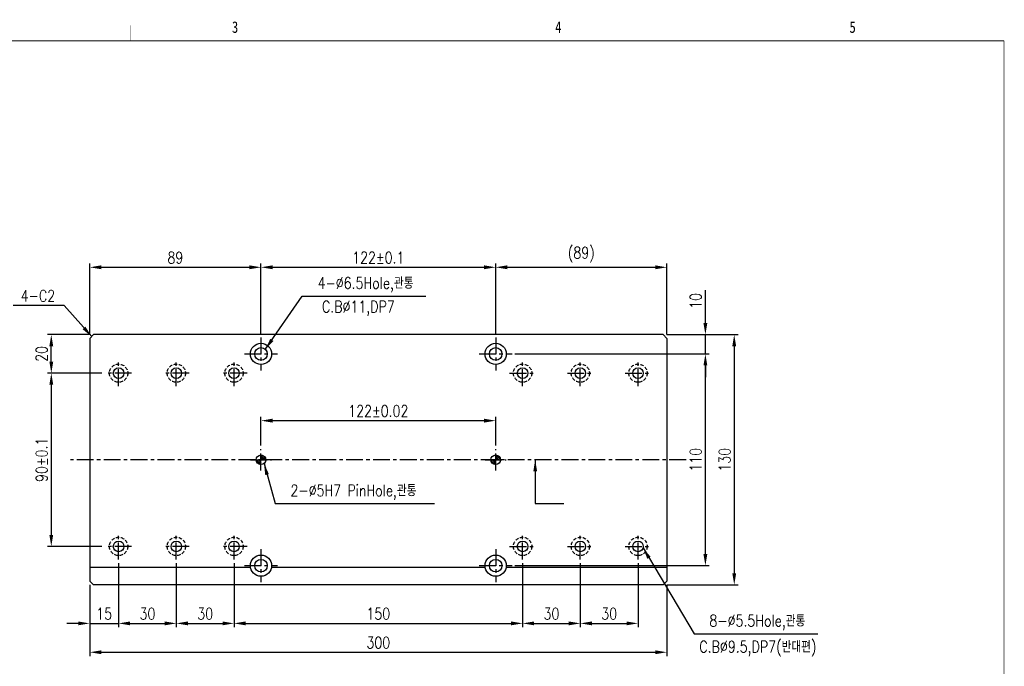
# Model space of a CAD drawing. Extents: x -12877 to 1739, y -9724 to -1345.
# Tile 3 of 3: x -12558 to -12046, y -9520 to -9184. Entities that reach past the tile are written whole.
import ezdxf
from ezdxf.enums import TextEntityAlignment as Align

# ---------------------------------------------------------------- set-up
doc = ezdxf.new("R2010")
doc.units = 0
doc.header["$LTSCALE"] = 7
doc.linetypes.add('CENTER', pattern=[2, 1.25, -0.25, 0.25, -0.25])
doc.linetypes.add('HIDDEN', pattern=[0.375, 0.25, -0.125])
doc.layers.get('0').update_dxf_attribs({"linetype": 'CONTINUOUS'})
doc.layers.get('DEFPOINTS').update_dxf_attribs({"linetype": 'CONTINUOUS'})
for name, color, linetype in [('3', 4, 'CONTINUOUS'), ('CENTERLINE', 3, 'CENTER'), ('DIMENSION', 4, 'CONTINUOUS'), ('HATCHLINE', 1, 'CONTINUOUS'), ('HIDDENLINE', 5, 'HIDDEN')]:
    doc.layers.add(name, color=color, linetype=linetype)
doc.styles.add('GHS', font='romans.shx', dxfattribs={"width": 0.8, "bigfont": 'ghs.shx'})
doc.dimstyles.new('ISO-25(x2.0)', dxfattribs={"dimscale": 2, "dimtxt": 3, "dimasz": 3, "dimexe": 1, "dimexo": 1, "dimgap": 1, "dimtad": 1, "dimdsep": 46, "dimtxsty": 'GHS', "dimcen": 0, "dimclrd": 256, "dimclre": 256, "dimclrt": 9, "dimadec": 0, "dimazin": 2, "dimtfac": 1, "dimtmove": 0, "dimatfit": 3, "dimfxl": 0, "dimlwd": -1, "dimlwe": -1, "dimarcsym": 0})

# ---------------------------------------------------------------- blocks, each defined once
blk = doc.blocks.new('*D8')
at = {"layer": 'DEFPOINTS', "color": 0}
for p in [(-12266.43, -9464.37), (-12236.43, -9464.37), (-12236.43, -9497.62)]:
    blk.add_point(p, dxfattribs=at)
at = {"layer": 'DIMENSION'}
for p, q in [((-12266.43, -9466.37), (-12266.43, -9499.62)), ((-12236.43, -9466.37), (-12236.43, -9499.62)), ((-12260.43, -9497.62), (-12242.43, -9497.62))]:
    blk.add_line(p, q, dxfattribs=at)
for points in [[(-12260.43, -9496.62), (-12260.43, -9498.62), (-12266.43, -9497.62)], [(-12242.43, -9496.62), (-12242.43, -9498.62), (-12236.43, -9497.62)]]:
    blk.add_solid(points, dxfattribs=at)
at = {"layer": 'DIMENSION', "color": 9, "insert": (-12251.43, -9492.62), "char_height": 6, "attachment_point": 5, "style": 'GHS'}
blk.add_mtext('30', dxfattribs=at)
blk = doc.blocks.new('*D9')
at = {"layer": 'DEFPOINTS', "color": 0}
for p in [(-12296.43, -9464.37), (-12266.43, -9464.37), (-12266.43, -9497.62)]:
    blk.add_point(p, dxfattribs=at)
at = {"layer": 'DIMENSION'}
for p, q in [((-12296.43, -9466.37), (-12296.43, -9499.62)), ((-12266.43, -9466.37), (-12266.43, -9499.62)), ((-12290.43, -9497.62), (-12272.43, -9497.62))]:
    blk.add_line(p, q, dxfattribs=at)
for points in [[(-12290.43, -9496.62), (-12290.43, -9498.62), (-12296.43, -9497.62)], [(-12272.43, -9496.62), (-12272.43, -9498.62), (-12266.43, -9497.62)]]:
    blk.add_solid(points, dxfattribs=at)
at = {"layer": 'DIMENSION', "color": 9, "insert": (-12281.43, -9492.62), "char_height": 6, "attachment_point": 5, "style": 'GHS'}
blk.add_mtext('30', dxfattribs=at)
blk = doc.blocks.new('*D10')
at = {"layer": 'DEFPOINTS', "color": 0}
for p in [(-12476.43, -9464.37), (-12446.43, -9464.37), (-12446.43, -9497.62)]:
    blk.add_point(p, dxfattribs=at)
at = {"layer": 'DIMENSION'}
for p, q in [((-12476.43, -9466.37), (-12476.43, -9499.62)), ((-12446.43, -9466.37), (-12446.43, -9499.62)), ((-12470.43, -9497.62), (-12452.43, -9497.62))]:
    blk.add_line(p, q, dxfattribs=at)
for points in [[(-12470.43, -9496.62), (-12470.43, -9498.62), (-12476.43, -9497.62)], [(-12452.43, -9496.62), (-12452.43, -9498.62), (-12446.43, -9497.62)]]:
    blk.add_solid(points, dxfattribs=at)
at = {"layer": 'DIMENSION', "color": 9, "insert": (-12461.43, -9492.62), "char_height": 6, "attachment_point": 5, "style": 'GHS'}
blk.add_mtext('30', dxfattribs=at)
blk = doc.blocks.new('*D11')
at = {"layer": 'DEFPOINTS', "color": 0}
for p in [(-12506.43, -9464.37), (-12521.43, -9475.62), (-12506.43, -9497.62)]:
    blk.add_point(p, dxfattribs=at)
at = {"layer": 'DIMENSION'}
for p, q in [((-12506.43, -9466.37), (-12506.43, -9499.62)), ((-12521.43, -9477.62), (-12521.43, -9499.62)), ((-12527.43, -9497.62), (-12533.43, -9497.62)), ((-12521.43, -9497.62), (-12506.43, -9497.62)), ((-12500.43, -9497.62), (-12494.43, -9497.62))]:
    blk.add_line(p, q, dxfattribs=at)
for points in [[(-12527.43, -9496.62), (-12527.43, -9498.62), (-12521.43, -9497.62)], [(-12500.43, -9496.62), (-12500.43, -9498.62), (-12506.43, -9497.62)]]:
    blk.add_solid(points, dxfattribs=at)
at = {"layer": 'DIMENSION', "color": 9, "insert": (-12513.93, -9492.62), "char_height": 6, "attachment_point": 5, "style": 'GHS'}
blk.add_mtext('15', dxfattribs=at)
blk = doc.blocks.new('*D12')
at = {"layer": 'DEFPOINTS', "color": 0}
for p in [(-12310.43, -9392.29), (-12432.43, -9407.12), (-12310.43, -9407.12)]:
    blk.add_point(p, dxfattribs=at)
at = {"layer": 'DIMENSION'}
for p, q in [((-12432.43, -9405.12), (-12432.43, -9390.29)), ((-12310.43, -9405.12), (-12310.43, -9390.29)), ((-12426.43, -9392.29), (-12316.43, -9392.29))]:
    blk.add_line(p, q, dxfattribs=at)
for points in [[(-12426.43, -9391.29), (-12426.43, -9393.29), (-12432.43, -9392.29)], [(-12316.43, -9391.29), (-12316.43, -9393.29), (-12310.43, -9392.29)]]:
    blk.add_solid(points, dxfattribs=at)
at = {"layer": 'DIMENSION', "color": 9, "insert": (-12371.43, -9387.29), "char_height": 6, "attachment_point": 5, "style": 'GHS'}
blk.add_mtext('122±0.02', dxfattribs=at)
blk = doc.blocks.new('*D13')
at = {"layer": 'DEFPOINTS', "color": 0}
for p in [(-12302.43, -9357.62), (-12201.43, -9357.62), (-12302.43, -9467.62)]:
    blk.add_point(p, dxfattribs=at)
at = {"layer": 'DIMENSION'}
for p, q in [((-12300.43, -9357.62), (-12199.43, -9357.62)), ((-12201.43, -9461.62), (-12201.43, -9363.62)), ((-12300.43, -9467.62), (-12199.43, -9467.62))]:
    blk.add_line(p, q, dxfattribs=at)
for points in [[(-12202.43, -9363.62), (-12200.43, -9363.62), (-12201.43, -9357.62)], [(-12202.43, -9461.62), (-12200.43, -9461.62), (-12201.43, -9467.62)]]:
    blk.add_solid(points, dxfattribs=at)
at = {"layer": 'DIMENSION', "color": 9, "insert": (-12206.43, -9412.62), "char_height": 6, "attachment_point": 5, "rotation": 90, "style": 'GHS'}
blk.add_mtext('110', dxfattribs=at)
blk = doc.blocks.new('*D14')
at = {"layer": 'DEFPOINTS', "color": 0}
for p in [(-12223.43, -9347.62), (-12201.43, -9347.62), (-12302.43, -9357.62)]:
    blk.add_point(p, dxfattribs=at)
at = {"layer": 'DIMENSION'}
for p, q in [((-12201.43, -9341.62), (-12201.43, -9324.53)), ((-12221.43, -9347.62), (-12199.43, -9347.62)), ((-12201.43, -9357.62), (-12201.43, -9347.62)), ((-12300.43, -9357.62), (-12199.43, -9357.62)), ((-12201.43, -9363.62), (-12201.43, -9369.62))]:
    blk.add_line(p, q, dxfattribs=at)
for points in [[(-12202.43, -9341.62), (-12200.43, -9341.62), (-12201.43, -9347.62)], [(-12202.43, -9363.62), (-12200.43, -9363.62), (-12201.43, -9357.62)]]:
    blk.add_solid(points, dxfattribs=at)
at = {"layer": 'DIMENSION', "color": 9, "insert": (-12206.43, -9330.08), "char_height": 6, "attachment_point": 5, "rotation": 90, "style": 'GHS'}
blk.add_mtext('10', dxfattribs=at)
blk = doc.blocks.new('*D15')
at = {"layer": 'DEFPOINTS', "color": 0}
for p in [(-12223.43, -9347.62), (-12223.43, -9477.62), (-12186.43, -9477.62)]:
    blk.add_point(p, dxfattribs=at)
at = {"layer": 'DIMENSION'}
for p, q in [((-12221.43, -9347.62), (-12184.43, -9347.62)), ((-12186.43, -9353.62), (-12186.43, -9471.62)), ((-12221.43, -9477.62), (-12184.43, -9477.62))]:
    blk.add_line(p, q, dxfattribs=at)
for points in [[(-12187.43, -9353.62), (-12185.43, -9353.62), (-12186.43, -9347.62)], [(-12187.43, -9471.62), (-12185.43, -9471.62), (-12186.43, -9477.62)]]:
    blk.add_solid(points, dxfattribs=at)
at = {"layer": 'DIMENSION', "color": 9, "insert": (-12191.43, -9412.62), "char_height": 6, "attachment_point": 5, "rotation": 90, "style": 'GHS'}
blk.add_mtext('130', dxfattribs=at)
blk = doc.blocks.new('*D16')
at = {"layer": 'DEFPOINTS', "color": 0}
for p in [(-12221.43, -9312.62), (-12310.43, -9349.62), (-12221.43, -9349.62)]:
    blk.add_point(p, dxfattribs=at)
at = {"layer": 'DIMENSION'}
for p, q in [((-12310.43, -9347.62), (-12310.43, -9310.62)), ((-12304.43, -9312.62), (-12227.43, -9312.62)), ((-12221.43, -9347.62), (-12221.43, -9310.62))]:
    blk.add_line(p, q, dxfattribs=at)
for points in [[(-12304.43, -9311.62), (-12304.43, -9313.62), (-12310.43, -9312.62)], [(-12227.43, -9311.62), (-12227.43, -9313.62), (-12221.43, -9312.62)]]:
    blk.add_solid(points, dxfattribs=at)
at = {"layer": 'DIMENSION', "color": 9, "insert": (-12265.93, -9306.05), "char_height": 6, "attachment_point": 5, "style": 'GHS'}
blk.add_mtext('(89)', dxfattribs=at)
blk = doc.blocks.new('*D17')
at = {"layer": 'DEFPOINTS', "color": 0}
for p in [(-12310.43, -9312.62), (-12432.43, -9349.62), (-12310.43, -9349.62)]:
    blk.add_point(p, dxfattribs=at)
at = {"layer": 'DIMENSION'}
for p, q in [((-12432.43, -9347.62), (-12432.43, -9310.62)), ((-12426.43, -9312.62), (-12316.43, -9312.62)), ((-12310.43, -9347.62), (-12310.43, -9310.62))]:
    blk.add_line(p, q, dxfattribs=at)
for points in [[(-12426.43, -9311.62), (-12426.43, -9313.62), (-12432.43, -9312.62)], [(-12316.43, -9311.62), (-12316.43, -9313.62), (-12310.43, -9312.62)]]:
    blk.add_solid(points, dxfattribs=at)
at = {"layer": 'DIMENSION', "color": 9, "insert": (-12371.43, -9307.62), "char_height": 6, "attachment_point": 5, "style": 'GHS'}
blk.add_mtext('122±0.1', dxfattribs=at)
blk = doc.blocks.new('*D18')
at = {"layer": 'DEFPOINTS', "color": 0}
for p in [(-12432.43, -9312.62), (-12521.43, -9349.62), (-12432.43, -9349.62)]:
    blk.add_point(p, dxfattribs=at)
at = {"layer": 'DIMENSION'}
for p, q in [((-12521.43, -9347.62), (-12521.43, -9310.62)), ((-12515.43, -9312.62), (-12438.43, -9312.62)), ((-12432.43, -9347.62), (-12432.43, -9310.62))]:
    blk.add_line(p, q, dxfattribs=at)
for points in [[(-12515.43, -9311.62), (-12515.43, -9313.62), (-12521.43, -9312.62)], [(-12438.43, -9311.62), (-12438.43, -9313.62), (-12432.43, -9312.62)]]:
    blk.add_solid(points, dxfattribs=at)
at = {"layer": 'DIMENSION', "color": 9, "insert": (-12476.93, -9307.62), "char_height": 6, "attachment_point": 5, "style": 'GHS'}
blk.add_mtext('89', dxfattribs=at)
blk = doc.blocks.new('*D19')
at = {"layer": 'DEFPOINTS', "color": 0}
for p in [(-12541.43, -9347.62), (-12519.43, -9347.62), (-12513.18, -9367.62)]:
    blk.add_point(p, dxfattribs=at)
at = {"layer": 'DIMENSION'}
for p, q in [((-12521.43, -9347.62), (-12543.43, -9347.62)), ((-12541.43, -9361.62), (-12541.43, -9353.62)), ((-12515.18, -9367.62), (-12543.43, -9367.62))]:
    blk.add_line(p, q, dxfattribs=at)
for points in [[(-12542.43, -9353.62), (-12540.43, -9353.62), (-12541.43, -9347.62)], [(-12542.43, -9361.62), (-12540.43, -9361.62), (-12541.43, -9367.62)]]:
    blk.add_solid(points, dxfattribs=at)
at = {"layer": 'DIMENSION', "color": 9, "insert": (-12546.43, -9357.62), "char_height": 6, "attachment_point": 5, "rotation": 90, "style": 'GHS'}
blk.add_mtext('20', dxfattribs=at)
blk = doc.blocks.new('*D20')
at = {"layer": 'DEFPOINTS', "color": 0}
for p in [(-12513.18, -9367.62), (-12541.43, -9457.62), (-12513.18, -9457.62)]:
    blk.add_point(p, dxfattribs=at)
at = {"layer": 'DIMENSION'}
for p, q in [((-12515.18, -9367.62), (-12543.43, -9367.62)), ((-12541.43, -9373.62), (-12541.43, -9451.62)), ((-12515.18, -9457.62), (-12543.43, -9457.62))]:
    blk.add_line(p, q, dxfattribs=at)
for points in [[(-12542.43, -9373.62), (-12540.43, -9373.62), (-12541.43, -9367.62)], [(-12542.43, -9451.62), (-12540.43, -9451.62), (-12541.43, -9457.62)]]:
    blk.add_solid(points, dxfattribs=at)
at = {"layer": 'DIMENSION', "color": 9, "insert": (-12546.43, -9412.62), "char_height": 6, "attachment_point": 5, "rotation": 90, "style": 'GHS'}
blk.add_mtext('90±0.1', dxfattribs=at)
blk = doc.blocks.new('*D21')
at = {"layer": 'DEFPOINTS', "color": 0}
for p in [(-12506.43, -9464.37), (-12476.43, -9464.37), (-12476.43, -9497.62)]:
    blk.add_point(p, dxfattribs=at)
at = {"layer": 'DIMENSION'}
for p, q in [((-12506.43, -9466.37), (-12506.43, -9499.62)), ((-12476.43, -9466.37), (-12476.43, -9499.62)), ((-12500.43, -9497.62), (-12482.43, -9497.62))]:
    blk.add_line(p, q, dxfattribs=at)
for points in [[(-12500.43, -9496.62), (-12500.43, -9498.62), (-12506.43, -9497.62)], [(-12482.43, -9496.62), (-12482.43, -9498.62), (-12476.43, -9497.62)]]:
    blk.add_solid(points, dxfattribs=at)
at = {"layer": 'DIMENSION', "color": 9, "insert": (-12491.43, -9492.62), "char_height": 6, "attachment_point": 5, "style": 'GHS'}
blk.add_mtext('30', dxfattribs=at)
blk = doc.blocks.new('*D22')
at = {"layer": 'DEFPOINTS', "color": 0}
for p in [(-12446.43, -9464.37), (-12296.43, -9464.37), (-12296.43, -9497.62)]:
    blk.add_point(p, dxfattribs=at)
at = {"layer": 'DIMENSION'}
for p, q in [((-12446.43, -9466.37), (-12446.43, -9499.62)), ((-12296.43, -9466.37), (-12296.43, -9499.62)), ((-12440.43, -9497.62), (-12302.43, -9497.62))]:
    blk.add_line(p, q, dxfattribs=at)
for points in [[(-12440.43, -9496.62), (-12440.43, -9498.62), (-12446.43, -9497.62)], [(-12302.43, -9496.62), (-12302.43, -9498.62), (-12296.43, -9497.62)]]:
    blk.add_solid(points, dxfattribs=at)
at = {"layer": 'DIMENSION', "color": 9, "insert": (-12371.43, -9492.62), "char_height": 6, "attachment_point": 5, "style": 'GHS'}
blk.add_mtext('150', dxfattribs=at)
blk = doc.blocks.new('*D23')
at = {"layer": 'DEFPOINTS', "color": 0}
for p in [(-12521.43, -9475.62), (-12221.43, -9475.62), (-12221.43, -9512.62)]:
    blk.add_point(p, dxfattribs=at)
at = {"layer": 'DIMENSION'}
for p, q in [((-12521.43, -9477.62), (-12521.43, -9514.62)), ((-12221.43, -9477.62), (-12221.43, -9514.62)), ((-12515.43, -9512.62), (-12227.43, -9512.62))]:
    blk.add_line(p, q, dxfattribs=at)
for points in [[(-12515.43, -9511.62), (-12515.43, -9513.62), (-12521.43, -9512.62)], [(-12227.43, -9511.62), (-12227.43, -9513.62), (-12221.43, -9512.62)]]:
    blk.add_solid(points, dxfattribs=at)
at = {"layer": 'DIMENSION', "color": 9, "insert": (-12371.43, -9507.62), "char_height": 6, "attachment_point": 5, "style": 'GHS'}
blk.add_mtext('300', dxfattribs=at)
blk = doc.blocks.new('A3-DJ')
at = {"const_width": 0.2}
for points in [[(30, 269), (410, 269)], [(410, 269), (410, 10)]]:
    blk.add_lwpolyline(points, dxfattribs=at)
at = {"layer": '3', "const_width": 0.05}
for points in [[(183, 273), (183, 269)], [(256.5, 273), (256.5, 269)], [(333, 273), (333, 269)]]:
    blk.add_lwpolyline(points, dxfattribs=at)
at = {"layer": '3', "width": 0.8}
for s, p in [('3', (210.18, 272.54)), ('4', (294.18, 272.54)), ('5', (370.68, 272.54))]:
    blk.add_text(s, height=3, dxfattribs=at).set_placement(p, align=Align.MIDDLE)

msp = doc.modelspace()

# ---------------------------------------------------------------- hatches: boundary and pattern name
at = {"layer": 'HATCHLINE'}
h = msp.add_hatch(dxfattribs=at)
h.set_pattern_fill('ANSI31', color=256, scale=0.2, angle=180, style=0)
h.set_pattern_definition([(135, (-7527.4451, -9582.7889), (0.44901281, 0.44901281), [])])
h.paths.add_polyline_path([(-12432.434, -9410.121, -0.4142136), (-12429.934, -9412.621), (-12432.434, -9412.621)])
h.paths.add_polyline_path([(-12434.934, -9412.621), (-12432.434, -9412.621), (-12432.434, -9415.121, -0.4142136)])
h = msp.add_hatch(dxfattribs=at)
h.set_pattern_fill('ANSI31', color=256, scale=0.2, angle=180, style=0)
h.set_pattern_definition([(135, (-7551.445, -9582.7889), (0.44901281, 0.44901281), [])])
h.paths.add_polyline_path([(-12310.434, -9410.121, -0.4142136), (-12307.934, -9412.621), (-12310.434, -9412.621)])
h.paths.add_polyline_path([(-12312.934, -9412.621), (-12310.434, -9412.621), (-12310.434, -9415.121, -0.4142136)])

# ---------------------------------------------------------------- linework, layer by layer
for p, q in [((-12519.434, -9347.621), (-12521.434, -9349.621)), ((-12521.434, -9349.621), (-12521.434, -9475.621)), ((-12223.434, -9347.621), (-12519.434, -9347.621)), ((-12221.434, -9349.621), (-12223.434, -9347.621)), ((-12221.434, -9349.621), (-12221.434, -9475.621)), ((-12437.843, -9468.621), (-12521.434, -9468.621)), ((-12315.843, -9468.621), (-12427.026, -9468.621)), ((-12221.434, -9468.621), (-12305.026, -9468.621)), ((-12519.434, -9477.621), (-12521.434, -9475.621)), ((-12223.434, -9477.621), (-12519.434, -9477.621)), ((-12221.434, -9475.621), (-12223.434, -9477.621))]:
    msp.add_line(p, q)
for centre, radius in [((-12432.434, -9357.621), 5.5), ((-12432.434, -9357.621), 3.25), ((-12310.434, -9357.621), 5.5), ((-12310.434, -9357.621), 3.25), ((-12506.434, -9367.621), 2.75), ((-12476.434, -9367.621), 2.75), ((-12446.434, -9367.621), 2.75), ((-12296.434, -9367.621), 2.75), ((-12266.434, -9367.621), 2.75), ((-12236.434, -9367.621), 2.75), ((-12432.434, -9412.621), 2.5), ((-12310.434, -9412.621), 2.5), ((-12506.434, -9457.621), 2.75), ((-12476.434, -9457.621), 2.75), ((-12446.434, -9457.621), 2.75), ((-12296.434, -9457.621), 2.75), ((-12266.434, -9457.621), 2.75), ((-12236.434, -9457.621), 2.75), ((-12432.434, -9467.621), 5.5), ((-12310.434, -9467.621), 5.5), ((-12432.434, -9467.621), 3.25), ((-12310.434, -9467.621), 3.25)]:
    msp.add_circle(centre, radius)
at = {"layer": 'CENTERLINE'}
for p, q in [((-12432.434, -9349.021), (-12432.434, -9366.221)), ((-12310.434, -9349.021), (-12310.434, -9366.221)), ((-12506.434, -9374.371), (-12506.434, -9360.871)), ((-12476.434, -9374.371), (-12476.434, -9360.871)), ((-12446.434, -9374.371), (-12446.434, -9360.871)), ((-12441.034, -9357.621), (-12423.834, -9357.621)), ((-12319.034, -9357.621), (-12301.834, -9357.621)), ((-12296.434, -9374.371), (-12296.434, -9360.871)), ((-12266.434, -9374.371), (-12266.434, -9360.871)), ((-12236.434, -9374.371), (-12236.434, -9360.871)), ((-12499.684, -9367.621), (-12513.184, -9367.621)), ((-12469.684, -9367.621), (-12483.184, -9367.621)), ((-12439.684, -9367.621), (-12453.184, -9367.621)), ((-12303.184, -9367.621), (-12289.684, -9367.621)), ((-12273.184, -9367.621), (-12259.684, -9367.621)), ((-12243.184, -9367.621), (-12229.684, -9367.621)), ((-12432.434, -9418.121), (-12432.434, -9407.121)), ((-12310.434, -9418.121), (-12310.434, -9407.121)), ((-12211.434, -9412.621), (-12531.434, -9412.621)), ((-12437.934, -9412.621), (-12426.934, -9412.621)), ((-12315.934, -9412.621), (-12304.934, -9412.621)), ((-12506.434, -9464.371), (-12506.434, -9450.871)), ((-12476.434, -9464.371), (-12476.434, -9450.871)), ((-12446.434, -9464.371), (-12446.434, -9450.871)), ((-12296.434, -9464.371), (-12296.434, -9450.871)), ((-12266.434, -9464.371), (-12266.434, -9450.871)), ((-12236.434, -9464.371), (-12236.434, -9450.871)), ((-12499.684, -9457.621), (-12513.184, -9457.621)), ((-12469.684, -9457.621), (-12483.184, -9457.621)), ((-12439.684, -9457.621), (-12453.184, -9457.621)), ((-12303.184, -9457.621), (-12289.684, -9457.621)), ((-12273.184, -9457.621), (-12259.684, -9457.621)), ((-12243.184, -9457.621), (-12229.684, -9457.621)), ((-12432.434, -9459.021), (-12432.434, -9476.221)), ((-12310.434, -9459.021), (-12310.434, -9476.221)), ((-12441.034, -9467.621), (-12423.834, -9467.621)), ((-12319.034, -9467.621), (-12301.834, -9467.621))]:
    msp.add_line(p, q, dxfattribs=at)
at = {"layer": 'HIDDENLINE'}
for centre in [(-12506.434, -9367.621), (-12476.434, -9367.621), (-12446.434, -9367.621), (-12296.434, -9367.621), (-12266.434, -9367.621), (-12236.434, -9367.621), (-12506.434, -9457.621), (-12476.434, -9457.621), (-12446.434, -9457.621), (-12296.434, -9457.621), (-12266.434, -9457.621), (-12236.434, -9457.621)]:
    msp.add_circle(centre, 4.75, dxfattribs=at)

# ---------------------------------------------------------------- block references
at = {"xscale": 2, "yscale": 2, "zscale": 2}
msp.add_blockref('A3-DJ', (-12866.246, -9732.961), dxfattribs=at)

# ---------------------------------------------------------------- texts
at = {"layer": 'DIMENSION', "color": 9, "char_height": 6, "attachment_point": 7, "style": 'GHS'}
for s, insert in [('4-%%c6.5Hole,관통', (-12403.024, -9325.621)), ('4-C2', (-12557.336, -9330.452)), ('C.B%%c11,DP7', (-12400.736, -9337.859)), ('2-%%c5H7 PinHole,관통', (-12417.112, -9433.391)), ('8-%%c5.5Hole,관통', (-12199.341, -9501.081)), ('C.B%%c9.5,DP7(반대편)', (-12204.573, -9514.75))]:
    msp.add_mtext(s, dxfattribs=dict(at, insert=insert))

# ---------------------------------------------------------------- dimensions: what is measured, and where the dimension line sits
at = {"layer": 'DIMENSION'}
for base, p1, p2, picture, middle in [((-12432.434, -9312.621), (-12521.434, -9349.621), (-12432.434, -9349.621), '*D18', (-12476.934, -9307.621)), ((-12506.434, -9497.621), (-12521.434, -9475.621), (-12506.434, -9464.371), '*D11', (-12513.934, -9492.621)), ((-12476.434, -9497.621), (-12506.434, -9464.371), (-12476.434, -9464.371), '*D21', (-12491.434, -9492.621)), ((-12446.434, -9497.621), (-12476.434, -9464.371), (-12446.434, -9464.371), '*D10', (-12461.434, -9492.621)), ((-12296.434, -9497.621), (-12446.434, -9464.371), (-12296.434, -9464.371), '*D22', (-12371.434, -9492.621)), ((-12266.434, -9497.621), (-12296.434, -9464.371), (-12266.434, -9464.371), '*D9', (-12281.434, -9492.621)), ((-12236.434, -9497.621), (-12266.434, -9464.371), (-12236.434, -9464.371), '*D8', (-12251.434, -9492.621)), ((-12221.434, -9512.621), (-12521.434, -9475.621), (-12221.434, -9475.621), '*D23', (-12371.434, -9507.621))]:
    dim = msp.add_linear_dim(base=base, p1=p1, p2=p2, dimstyle='ISO-25(x2.0)', dxfattribs=at)
    dim.commit()
    dim.dimension.update_dxf_attribs({"geometry": picture, "text_midpoint": middle})
for base, p1, p2, text, picture, middle in [((-12310.434, -9312.621), (-12432.434, -9349.621), (-12310.434, -9349.621), '<>%%P0.1', '*D17', (-12371.434, -9307.621)), ((-12221.434, -9312.621), (-12310.434, -9349.621), (-12221.434, -9349.621), '(<>)', '*D16', (-12265.934, -9306.049)), ((-12310.434, -9392.285), (-12432.434, -9407.121), (-12310.434, -9407.121), '<>%%p0.02', '*D12', (-12371.434, -9387.285))]:
    dim = msp.add_linear_dim(base=base, p1=p1, p2=p2, text=text, dimstyle='ISO-25(x2.0)', dxfattribs=at)
    dim.commit()
    dim.dimension.update_dxf_attribs({"geometry": picture, "text_midpoint": middle})
for base, p1, p2, picture, middle in [((-12201.434, -9347.621), (-12302.434, -9357.621), (-12223.434, -9347.621), '*D14', (-12206.434, -9330.078)), ((-12541.434, -9347.621), (-12513.184, -9367.621), (-12519.434, -9347.621), '*D19', (-12546.434, -9357.621)), ((-12186.434, -9477.621), (-12223.434, -9347.621), (-12223.434, -9477.621), '*D15', (-12191.434, -9412.621)), ((-12201.434, -9357.621), (-12302.434, -9467.621), (-12302.434, -9357.621), '*D13', (-12206.434, -9412.621))]:
    dim = msp.add_linear_dim(base=base, p1=p1, p2=p2, angle=90, dimstyle='ISO-25(x2.0)', dxfattribs=at)
    dim.commit()
    dim.dimension.update_dxf_attribs({"geometry": picture, "text_midpoint": middle})
dim = msp.add_linear_dim(base=(-12541.434, -9457.621), p1=(-12513.184, -9367.621), p2=(-12513.184, -9457.621), angle=90, text='<>%%p0.1', dimstyle='ISO-25(x2.0)', dxfattribs=at)
dim.commit()
dim.dimension.update_dxf_attribs({"geometry": '*D20', "text_midpoint": (-12546.434, -9412.621)})

# ---------------------------------------------------------------- leaders
at = {"layer": 'DIMENSION', "annotation_type": 0, "has_hookline": 1}
for points, hookline_direction, text_width in [([(-12430.198, -9355.262), (-12411.024, -9327.621), (-12405.024, -9327.621)], 0, 56.32), ([(-12520.434, -9348.621), (-12534.767, -9332.452), (-12540.767, -9332.452)], 1, 18.514), ([(-12430.86, -9414.563), (-12425.112, -9435.391), (-12419.112, -9435.391)], 0, 74.834), ([(-12233.802, -9458.417), (-12207.341, -9503.081), (-12201.341, -9503.081)], 0, 56.32)]:
    msp.add_leader(points, dimstyle='ISO-25(x2.0)', override={"dimgap": 1, "dimtad": 1}, dxfattribs=dict(at, hookline_direction=hookline_direction, text_width=text_width))
at = {"layer": 'DIMENSION'}
msp.add_leader([(-12289.883, -9412.621), (-12289.883, -9435.391), (-12275.017, -9435.391)], dimstyle='ISO-25(x2.0)', override={"dimgap": 1, "dimtad": 1}, dxfattribs=at)

doc.saveas('drawing.dxf')
